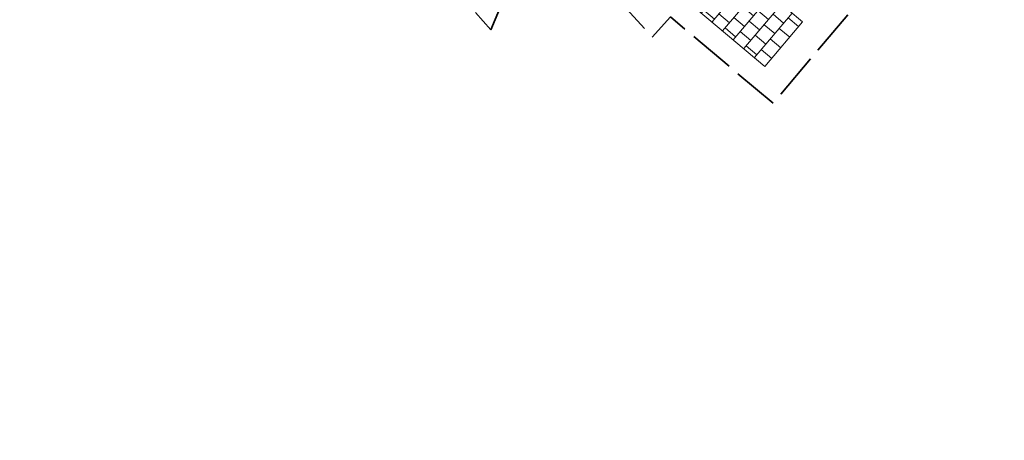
# Model space of a CAD drawing. Header units: metres. Extents: x 196674 to 197628, y 355499 to 356232.
# Tile 86 of 209: x 197183 to 197226, y 355616 to 355634. Entities that reach past the tile are written whole.
import ezdxf

# ---------------------------------------------------------------- set-up
doc = ezdxf.new("R2010")
doc.units = ezdxf.units.M
doc.linetypes.add('ZZ-SYSTEEMGRENS-SO', pattern=[5, 4, -1])
doc.layers.add('N-WE-VH-HULPLIJN-G', color=40, linetype='Continuous', lineweight=5, plot=False)
for name, color, linetype, lineweight in [('N-WE-VH-KANTOPSLUITING_ACHTERKANTBAND-G', 50, 'Continuous', 18), ('N-WE-VH-MATERIAALGRENS-G', 7, 'Continuous', 13), ('N-WE-VH-OPENVERHARDING_TEGEL_300x300_TROTTOIR-A', 251, 'Continuous', 15)]:
    doc.layers.add(name, color=color, linetype=linetype, lineweight=lineweight)
doc.layers.add('X-XX-AL-GRENS_SYSTEEMGRENS-G', color=7, linetype='ZZ-SYSTEEMGRENS-SO', lineweight=35, true_color=0xd60036)

msp = doc.modelspace()

# ---------------------------------------------------------------- hatches: boundary and pattern name
at = {"layer": 'N-WE-VH-OPENVERHARDING_TEGEL_300x300_TROTTOIR-A'}
h = msp.add_hatch(dxfattribs=at)
h.set_pattern_fill('AVH-TEGEL_300X300_HALFST', color=256, scale=2, angle=319.8349576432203, pattern_type=2)
h.set_pattern_definition([(319.8349576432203, (0, 0), (0.6520112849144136, -0.1577380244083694), [0.6, -0.6]), (49.83495764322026, (0, 0), (-0.4585138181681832, 0.386994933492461), [])])
edge = h.paths.add_edge_path()
edge.add_line((197208.2150284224, 355641.1695808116), (197206.226, 355639.036))
edge.add_line((197206.226, 355639.036), (197210.345, 355634.472))
edge.add_line((197210.345, 355634.472), (197211.0133686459, 355635.2639088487))
edge.add_line((197211.0133686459, 355635.2639088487), (197215.2250296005, 355631.7091819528))
edge.add_line((197215.2250296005, 355631.7091819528), (197216.8535922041, 355633.6387122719))
edge.add_line((197216.8535922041, 355633.6387122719), (197213.7487819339, 355636.2597383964))
edge.add_arc((197310.6696352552, 355751.0700632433), 150.2499999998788, 227.0081578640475, 229.8295321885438, ccw=False)

# ---------------------------------------------------------------- linework, layer by layer
at = {"layer": 'N-WE-VH-HULPLIJN-G', "flags": 128}
msp.add_lwpolyline([(197208.2150284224, 355641.1695808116), (197206.226, 355639.036), (197210.345, 355634.472), (197211.0133686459, 355635.2639088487), (197215.2250296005, 355631.7091819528), (197216.8535922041, 355633.6387122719), (197213.7487819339, 355636.2597383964, -0.01231118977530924)], format="xyb", close=True, dxfattribs=at)
msp.add_lwpolyline([(197206.226, 355639.036), (197210.345, 355634.472), (197211.0133686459, 355635.2639088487), (197215.2250296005, 355631.7091819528)], dxfattribs=at)
at = {"layer": 'N-WE-VH-KANTOPSLUITING_ACHTERKANTBAND-G', "flags": 128}
msp.add_lwpolyline([(197216.8535922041, 355633.6387122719), (197213.748781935, 355636.2597383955, -0.0703024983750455), (197185.7323702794, 355667.6090404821, -0.0703024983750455)], format="xyb", dxfattribs=at)
at = {"layer": 'N-WE-VH-MATERIAALGRENS-G', "flags": 128}
msp.add_lwpolyline([(197215.2250296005, 355631.7091819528), (197216.8535922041, 355633.6387122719)], dxfattribs=at)
at = {"layer": 'X-XX-AL-GRENS_SYSTEEMGRENS-G', "ltscale": 0.5, "flags": 128}
msp.add_lwpolyline([(197173.0845801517, 355664.4267221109), (197172.678291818, 355658.1040395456), (197176.2062336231, 355657.9276386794), (197179.6585214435, 355660.8258546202), (197196.8460500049, 355641.1849859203), (197196.618113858, 355640.9851655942), (197203.3658004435, 355633.2880423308), (197204.598351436, 355636.2035375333), (197206.181120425, 355637.5931654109), (197210.3450714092, 355632.9793581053), (197211.1344663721, 355633.8542043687), (197215.577003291, 355630.1111014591), (197222.812057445, 355638.6980935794), (197225.7729980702, 355636.1981525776), (197252.4997837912, 355613.6295939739), (197256.3974516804, 355618.2471244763), (197230.4350738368, 355640.1698336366), (197234.5465854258, 355645.0395252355), (197230.9951246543, 355648.102425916), (197227.7363916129, 355651.014992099), (197227.7150354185, 355650.9915016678), (197227.3858924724, 355651.2966605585), (197230.5297411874, 355654.3837220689), (197222.7747070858, 355662.5864016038), (197213.3031688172, 355673.0409596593), (197208.7438719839, 355679.5515306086), (197204.6678372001, 355688.2834966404), (197202.9207222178, 355693.3147658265), (197202.5296188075, 355695.8358091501), (197209.2561496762, 355696.7388380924), (197208.765603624, 355699.4053961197), (197208.8375775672, 355699.4157603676), (197208.4960738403, 355702.0476424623), (197209.7550059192, 355702.1614664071), (197209.6289773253, 355703.3557373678), (197209.431316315, 355705.9322142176), (197209.3853665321, 355708.5054020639), (197209.4909423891, 355711.0763696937), (197209.825975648, 355714.406320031), (197209.1003553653, 355714.700446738), (197209.2732684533, 355715.2254737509), (197208.7827839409, 355715.4092287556), (197209.8333840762, 355718.2914021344), (197204.6571410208, 355720.1605124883), (197206.9259623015, 355726.3911903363), (197207.3755778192, 355727.6258113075), (197205.6951706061, 355728.2354618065), (197201.970541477, 355729.6509828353, -0.03199396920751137), (197199.2658455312, 355725.4928494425), (197194.4988616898, 355729.2364659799), (197191.8020115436, 355731.3330088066), (197190.6829954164, 355730.2418318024), (197188.9323846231, 355731.7580333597, 0.01582069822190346), (197191.308975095, 355733.798286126), (197190.5246250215, 355734.700084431), (197189.8547559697, 355735.4391273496), (197188.5065648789, 355737.3969406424), (197188.3768484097, 355737.5504837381), (197186.2264232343, 355740.6599554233), (197185.4143065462, 355740.8273772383), (197177.0047230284, 355735.000759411), (197161.0308464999, 355735.7499021), (197143.9921317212, 355736.546230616), (197117.3114725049, 355737.8750504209), (197104.5701917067, 355738.4152468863), (197089.3270001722, 355739.2400485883), (197089.4979420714, 355743.4763910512), (197087.6423294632, 355744.6045541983), (197087.2320594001, 355744.8539874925), (197086.4302028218, 355745.4612094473), (197085.6301577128, 355746.0670596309), (197084.2515270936, 355747.3631431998), (197083.0033431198, 355748.790046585), (197081.9521148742, 355750.2640411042), (197081.052108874, 355751.8364435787), (197080.680597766, 355752.6629727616), (197080.3089695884, 355753.4897623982), (197079.7287775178, 355755.2084983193), (197079.3027229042, 355757.0287405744), (197079.0552433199, 355758.8767777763), (197078.9881413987, 355760.748092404), (197079.0484954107, 355761.6954089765), (197079.4901165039, 355761.5482019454), (197081.8987959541, 355767.3947458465), (197083.4122910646, 355769.9863346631), (197084.9290730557, 355772.1438856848), (197085.2777218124, 355772.6391357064), (197085.9504292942, 355773.4546849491), (197087.2615113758, 355775.0451778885), (197089.4568843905, 355777.2328139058), (197092.7058230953, 355779.8115121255), (197090.7255592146, 355782.8612331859), (197090.5279328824, 355783.1655891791), (197094.0593130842, 355784.7965387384), (197089.240221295, 355793.944965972), (197079.8514273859, 355789.6587774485), (197073.1066642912, 355808.1301448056), (197062.6964714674, 355839.0387078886), (197050.201550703, 355834.8591941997), (197054.256388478, 355823.4068109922), (197060.9054150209, 355805.9824325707), (197064.0917084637, 355798.9340248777), (197065.6061934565, 355785.3714584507), (197066.4118943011, 355778.1591798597), (197064.2976158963, 355775.7696807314), (197061.8930028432, 355773.065075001), (197059.8798242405, 355770.937906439), (197059.567781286, 355770.7063368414), (197054.395078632, 355766.8676324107), (197050.1449273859, 355764.4954855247), (197046.646028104, 355763.2036366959), (197046.6485450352, 355763.1967402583), (197042.8018864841, 355761.7681380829), (197042.6247659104, 355761.7025895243), (197032.2172606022, 355760.2665015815), (197022.1724443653, 355758.1057256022), (197022.1490316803, 355758.1349914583), (197018.4791559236, 355757.3507739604), (197017.1834583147, 355757.8590001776), (197013.9320116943, 355762.4906063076), (197012.2359937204, 355764.9334332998), (197011.548662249, 355765.9454268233), (197009.5874376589, 355768.7952768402), (197008.1879451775, 355770.6627745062), (197008.1739746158, 355770.651876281), (197004.3621297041, 355775.7021426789), (197000.7500667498, 355780.6711859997), (196997.3281167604, 355785.4310589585), (196992.0624097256, 355792.5561596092), (196987.5636689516, 355799.6503659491), (196980.2918957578, 355812.3582609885), (196971.7451011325, 355828.1610038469), (196956.4456734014, 355821.2458726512), (196960.0166344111, 355812.4100996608), (196962.4976294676, 355807.0886023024, -0.6085831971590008), (196961.4131292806, 355806.2394416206), (196970.6320923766, 355792.5786144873), (196976.225457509, 355784.303374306), (196982.879968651, 355776.9163582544), (196982.5041383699, 355776.476222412), (196987.7472751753, 355765.3430715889), (196990.3620391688, 355759.9089379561), (196989.6128942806, 355758.3801676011), (196986.801356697, 355757.089894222), (196981.5916446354, 355758.3619052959), (196976.4931413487, 355759.6093032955), (196973.9250311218, 355760.2238822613), (196971.9270970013, 355760.7020113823), (196970.093883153, 355761.1263081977), (196965.2690985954, 355762.243003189), (196955.7026120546, 355764.457163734), (196954.8259486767, 355764.7114400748), (196955.7288446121, 355765.5914382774), (196946.4199106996, 355767.8862061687), (196945.5109518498, 355767.0898728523), (196943.3561815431, 355767.6616250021), (196942.0243707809, 355768.0150110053), (196940.699224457, 355768.3753913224), (196937.911680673, 355769.161377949), (196937.9158913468, 355769.1720679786), (196934.1448626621, 355770.5833311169), (196931.0328001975, 355771.949971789), (196928.1497259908, 355773.3159879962), (196926.2238803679, 355774.3657393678), (196926.7008714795, 355775.2077771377), (196923.9720996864, 355776.8118532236), (196922.1171638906, 355777.9575551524), (196917.5440237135, 355780.8012867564), (196917.0166342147, 355779.9474843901), (196915.4224701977, 355780.9309636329), (196913.0167641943, 355782.4772167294), (196912.757872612, 355782.6539056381), (196911.190523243, 355783.7714957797), (196908.5042566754, 355786.2619442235), (196907.2206986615, 355787.4460719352), (196905.8442773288, 355789.1071714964), (196903.2522146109, 355793.7425243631), (196899.3236920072, 355801.1348770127), (196896.7844047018, 355806.8801932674), (196892.3931631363, 355816.7971943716), (196889.396342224, 355823.7408055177), (196885.4294056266, 355833.1531130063), (196886.3148759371, 355833.6745129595), (196885.0357126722, 355834.4994199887), (196884.9096875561, 355834.6903417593), (196883.5318420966, 355838.2464489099), (196881.8574062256, 355842.456115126), (196879.7964254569, 355847.3435551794), (196879.5508475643, 355847.9274201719), (196877.9207976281, 355851.9810838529), (196875.2708346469, 355858.5729917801), (196872.6243587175, 355865.1536886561), (196870.4789281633, 355870.5362599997), (196868.3870366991, 355875.7889875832), (196865.3800609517, 355883.3409266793), (196863.5295936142, 355887.9873007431), (196863.4110328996, 355888.2849971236), (196862.7400305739, 355889.9711056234), (196863.0622626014, 355890.0962442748), (196861.3970005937, 355894.1395962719), (196861.4037374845, 355894.142038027), (196859.229652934, 355899.4431236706), (196859.0298403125, 355899.3580359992), (196858.8952095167, 355899.696553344), (196858.3959365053, 355900.9492390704), (196849.546747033, 355923.1807260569), (196850.1922005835, 355924.6939033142), (196860.258528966, 355928.6657372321), (196869.5490503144, 355931.0234685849), (196873.3453938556, 355931.8019435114), (196886.2438454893, 355935.4284136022), (196898.3098795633, 355938.5764862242), (196898.3110943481, 355938.5724965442), (196903.1917021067, 355939.7712405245), (196904.7097162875, 355939.0568809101), (196905.0282216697, 355938.2924679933), (196909.0130922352, 355939.952830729), (196908.2642147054, 355942.2627148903), (196902.9799573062, 355958.738663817), (196902.4497829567, 355960.2008490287), (196901.8115777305, 355961.6192158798), (196900.9680556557, 355963.3204536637), (196898.0063144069, 355968.7541705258), (196894.5625896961, 355975.3226559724), (196892.3896866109, 355979.4813913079), (196888.5416758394, 355987.5664713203), (196887.4815956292, 355987.0834539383), (196885.6442474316, 355986.3271839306), (196885.5076204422, 355986.6344104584), (196873.7642690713, 355982.4273955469), (196860.8311621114, 355977.7025315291), (196860.6501748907, 355978.1868262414), (196859.8859481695, 355980.2917607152), (196853.3128873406, 355977.7107309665), (196853.73029577, 355976.6477246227), (196849.4907683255, 355974.9886047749), (196849.0872389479, 355976.0301083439), (196843.9608105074, 355973.9918913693), (196837.8119168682, 355989.4043746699), (196834.5901124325, 355988.2958011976), (196829.2277835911, 355986.0429299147), (196828.1156368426, 355985.4996470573), (196826.3328622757, 355984.7522034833), (196824.2538081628, 355989.7933135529), (196823.3493071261, 355989.4238303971), (196821.5217528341, 355993.9636112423), (196822.4415567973, 355994.327010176), (196811.4142395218, 356022.6098143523), (196811.1941616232, 356022.5241126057), (196809.0787073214, 356027.7608173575), (196808.1570951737, 356027.399245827), (196802.10045471, 356042.8370581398), (196803.0324375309, 356043.2047289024), (196801.2251267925, 356047.7859519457), (196800.9629805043, 356047.6825342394), (196799.5580754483, 356051.2186581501), (196798.9326303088, 356050.9700967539), (196795.7620501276, 356058.7913388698), (196785.962956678, 356083.7526770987), (196782.5256602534, 356092.3853087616), (196783.4607012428, 356092.7526788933), (196781.019036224, 356098.8045971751), (196780.1137519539, 356098.4428009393), (196778.7301102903, 356101.9178165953), (196774.5320198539, 356112.348299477), (196772.2902714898, 356117.515377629), (196776.44078803, 356119.079716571), (196791.849465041, 356131.7811384), (196790.0748953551, 356134.2200693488), (196802.0204483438, 356142.8516660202), (196802.0676224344, 356142.8083428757), (196807.6543048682, 356146.8198669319), (196821.3261595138, 356152.9520820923), (196824.118863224, 356147.8038902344), (196826.9348279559, 356140.6494155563), (196826.9667213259, 356140.5675271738), (196829.5085456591, 356133.5350799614), (196829.5777539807, 356133.3434260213), (196832.2898444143, 356127.7055041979), (196833.7548698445, 356124.6604513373), (196834.9901440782, 356122.0931766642), (196835.0225480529, 356122.0325953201), (196835.1990731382, 356121.7003128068), (196837.0506620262, 356117.8328811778), (196837.4462851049, 356117.0125892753), (196839.1926216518, 356113.3926815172), (196841.4323661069, 356114.511984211), (196841.8392721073, 356113.6336860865), (196848.0955434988, 356116.517072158), (196847.6769788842, 356117.425259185), (196852.5147321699, 356119.6548795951), (196850.4481800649, 356123.3458274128), (196845.5717484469, 356132.2801574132), (196843.8176550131, 356136.7414412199), (196842.4688873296, 356140.1178663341), (196840.0819394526, 356146.0228419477), (196839.9684512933, 356146.3257976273), (196837.6473192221, 356152.5214195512), (196836.4018865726, 356158.1741344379), (196834.8989662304, 356157.8391461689), (196833.0580044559, 356165.8451506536), (196834.6039987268, 356166.1812686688), (196833.231549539, 356172.4004655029), (196818.5547710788, 356168.2850407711), (196819.0904617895, 356165.4031631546), (196818.6774567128, 356164.7734485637), (196805.8544307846, 356160.1790812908), (196763.847697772, 356130.3813046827), (196763.5509762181, 356130.4127969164), (196762.5818188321, 356130.5249803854), (196761.7183121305, 356129.7086118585, 0.04730650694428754), (196752.2297252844, 356136.4176360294), (196747.6793319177, 356140.070134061), (196742.0814451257, 356144.4630395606), (196738.7537234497, 356147.2546337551), (196734.7560397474, 356150.8499354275), (196729.666907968, 356145.2019173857), (196729.4110213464, 356144.9179294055), (196728.5373751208, 356145.25504501), (196726.9098917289, 356145.8830452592), (196726.6614752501, 356145.2392657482), (196726.5077088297, 356145.3668838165), (196724.5966113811, 356147.0002316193), (196723.2386024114, 356148.3499242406), (196720.9989937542, 356150.8008754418), (196719.8259691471, 356152.0571855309), (196717.8551161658, 356153.8806850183), (196716.3066054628, 356155.1783671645), (196713.4920412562, 356157.0380855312), (196712.711518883, 356157.526736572), (196710.5865978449, 356158.6597682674), (196709.0460740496, 356159.8798850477, -0.1436820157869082), (196707.9944026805, 356162.614189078), (196707.7956403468, 356165.0395700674), (196705.255843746, 356165.9921554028), (196703.9080476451, 356165.8817021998), (196704.296213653, 356161.5859622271), (196704.322643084, 356161.4572245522), (196699.9945406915, 356161.1598107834), (196700.4765585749, 356140.6409319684, -0.8375811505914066), (196697.1042396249, 356117.7401990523), (196690.2804314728, 356092.1839640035, 0.01148923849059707), (196682.1238954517, 356058.6533288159), (196678.2447453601, 356040.9444071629), (196676.8078900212, 356034.3849397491), (196676.7367004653, 356034.0373672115), (196673.76097036, 356020.1679628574), (196685.4972137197, 356017.0123139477), (196688.4141098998, 356023.4875724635), (196684.7023326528, 356025.1594317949), (196684.8709302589, 356032.3200466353), (196686.954459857, 356036.67925281), (196701.2270857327, 356066.3816892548), (196697.4228360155, 356068.2135735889), (196701.9253072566, 356087.990611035), (196702.113404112, 356090.4525884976), (196703.1938799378, 356090.1812386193), (196704.7481254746, 356094.7148607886), (196705.3277865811, 356095.9075069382), (196706.1690198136, 356096.9042763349), (196707.142583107, 356097.5850231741), (196708.3354430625, 356098.0646037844), (196709.2981925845, 356097.8962027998), (196710.1314496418, 356097.4912135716), (196711.0135994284, 356096.7398888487), (196711.613187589, 356094.6944549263), (196715.3306055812, 356098.6467015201), (196723.1713741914, 356104.959617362), (196732.8379125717, 356111.0407349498), (196733.3237033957, 356110.1763676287), (196733.395023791, 356110.047721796, 0.4142124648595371), (196734.754474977, 356109.6579975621), (196736.9542150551, 356108.9736747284, -0.02164444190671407), (196739.4192796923, 356107.5715157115, 0.0006306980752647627), (196739.4214182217, 356107.5701773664, -0.2262979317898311), (196739.4250952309, 356107.5644124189), (196739.8764398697, 356106.708415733), (196739.5816296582, 356106.4366577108), (196740.3007240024, 356104.7008456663), (196740.9509263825, 356104.9922062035), (196741.9809548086, 356103.0387080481), (196744.8395286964, 356104.2229286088, -0.3990416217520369), (196746.5871881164, 356103.5518771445), (196746.6513408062, 356103.3996378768), (196746.689370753, 356103.0266088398), (196746.4151777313, 356101.5848105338), (196747.429397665, 356101.3609511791), (196747.5333455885, 356101.2994572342), (196747.5384435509, 356101.2929342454), (196766.0705486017, 356056.7132555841), (196765.1623874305, 356056.3282861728), (196767.2394890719, 356051.1270879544), (196768.1793575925, 356051.5344794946), (196771.4711978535, 356043.8233024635), (196774.40164759, 356036.7635904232), (196774.0151730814, 356036.5839879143), (196774.7283105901, 356034.7171646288), (196775.4376722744, 356034.2825268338), (196775.853972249, 356033.3023071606), (196775.6600364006, 356032.5504327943), (196776.765634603, 356029.8908119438), (196776.718840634, 356029.8583752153), (196777.0974306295, 356028.7594125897), (196777.9658206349, 356027.7189745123), (196778.0591666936, 356026.3169710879), (196778.4461698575, 356025.4565066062), (196778.8262353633, 356024.4427094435), (196778.82622122, 356024.4427022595), (196778.8266270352, 356024.4416646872), (196779.3783198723, 356022.97006407), (196779.3990069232, 356022.9782259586), (196780.7255773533, 356019.5865020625), (196780.754093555, 356019.5982524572), (196782.2401021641, 356015.8367131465), (196783.4327975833, 356012.7766123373), (196782.5021506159, 356012.4159202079), (196784.7325956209, 356006.6609931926), (196786.038590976, 356007.1671596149), (196787.6956637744, 356002.99373992), (196787.5357676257, 356002.9336515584), (196788.527525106, 356000.4577747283), (196788.2725773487, 356000.3582829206), (196788.9724314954, 355999.1126709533), (196789.3908675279, 355998.5302971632), (196789.7536275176, 355998.0254125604), (196789.9147147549, 355996.5999778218), (196790.4410486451, 355995.4737364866), (196790.4469192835, 355995.47546678), (196790.6242366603, 355994.9662783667), (196790.9335315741, 355995.0883984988), (196793.8902314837, 355987.5860400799), (196793.7542048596, 355987.5476454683), (196795.505857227, 355983.2445885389), (196795.6242983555, 355983.312781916), (196796.991807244, 355979.8198586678), (196797.0047048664, 355979.7233568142), (196796.9933585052, 355979.6824914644), (196796.9669683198, 355979.6505170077), (196796.822975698, 355979.5766059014), (196795.3985459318, 355979.0322727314), (196797.1469514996, 355974.4569848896), (196797.1501836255, 355974.4582530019), (196795.4187218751, 355970.4877992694), (196796.2201695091, 355969.6560949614), (196797.0849824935, 355967.4537241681), (196798.9466017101, 355968.1847329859), (196800.5529653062, 355968.8170288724), (196800.6150046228, 355968.7023501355), (196800.8616512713, 355968.7744826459), (196801.6407865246, 355967.8232749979), (196801.6785991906, 355967.7771113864), (196801.6961792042, 355966.4146603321), (196801.7040832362, 355965.8020978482, 0.2098831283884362), (196802.0368526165, 355965.0700742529, 0.1229137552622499), (196802.0944480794, 355964.5891732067), (196802.9107575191, 355962.4451987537), (196803.0986146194, 355962.5296289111, 0.04929694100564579), (196803.2118388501, 355962.3687718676), (196804.3748923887, 355961.0206686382), (196804.4152792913, 355960.973855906), (196804.4401436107, 355960.2826278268), (196804.4459236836, 355960.1212617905), (196803.9148513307, 355960.1157297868), (196805.8237591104, 355955.3454282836), (196806.4277367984, 355955.633371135), (196806.6532355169, 355955.5186944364), (196807.0270248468, 355954.5686016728), (196806.896691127, 355954.2200849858), (196806.3685258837, 355953.9064868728), (196808.2467157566, 355949.1968786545), (196809.0713129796, 355949.5131897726), (196810.7611227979, 355945.21653999), (196812.8164223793, 355939.9905657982), (196815.7958787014, 355932.7153467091), (196817.2786866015, 355929.1286764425), (196819.2233460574, 355924.3463577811), (196820.974699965, 355919.8030463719), (196821.7022264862, 355917.7120897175), (196822.8275510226, 355914.9902061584), (196826.5518493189, 355905.5439142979), (196827.5083210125, 355903.1053161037), (196827.5308293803, 355903.1196992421), (196828.5703350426, 355900.3870734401, 0.1057314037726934), (196828.7975064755, 355900.0358952, 0.1359501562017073), (196828.9295866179, 355899.5185573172), (196829.4561675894, 355898.5993144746), (196829.938950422, 355897.0408730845, 0.1142322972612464), (196830.1661458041, 355896.6512290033, 0.1021066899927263), (196830.23636084, 355896.2531616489), (196830.8234352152, 355894.775179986, 0.09413674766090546), (196831.0235326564, 355894.4601106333, 0.07582889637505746), (196831.0699955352, 355894.1621297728), (196831.3336353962, 355893.3277624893), (196830.5490288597, 355891.650566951), (196830.730654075, 355891.1774844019), (196831.6305612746, 355889.0373983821), (196832.1718899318, 355888.9724389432), (196833.8661398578, 355884.6967749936), (196833.0916363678, 355884.3898747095), (196834.2334853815, 355881.5063921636), (196835.7340846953, 355881.0039957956), (196836.3963712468, 355880.6373454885), (196840.5779483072, 355870.1214583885), (196841.1998491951, 355870.3833319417), (196841.8607508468, 355868.7841549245), (196841.3542408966, 355868.5492854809), (196842.9471889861, 355864.5225379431), (196843.474497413, 355864.7627851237), (196844.0946204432, 355863.1667495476), (196843.4777571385, 355862.8872750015), (196845.6058022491, 355857.295932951), (196845.6591832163, 355857.3179956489), (196848.9573390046, 355849.3870718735), (196849.4691744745, 355849.5945842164), (196850.1900661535, 355847.7561027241), (196849.7024440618, 355847.5164343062), (196851.7354952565, 355842.3219023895), (196851.9803218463, 355841.6963600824), (196852.2130822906, 355841.1927849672), (196852.6975573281, 355840.1446276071), (196853.8314006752, 355837.546665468), (196857.1022606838, 355828.931799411), (196857.1021774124, 355828.9317655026), (196857.104474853, 355828.9259676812), (196857.5027287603, 355827.8770374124), (196857.5177064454, 355827.8831363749), (196859.2608649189, 355823.4841013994, 0.1197895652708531), (196859.5336863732, 355823.098470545, 0.1217854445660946), (196859.5998818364, 355822.6230344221), (196860.3813539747, 355820.6705579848), (196861.5845120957, 355817.6645162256), (196865.3571916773, 355808.1762108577), (196866.650424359, 355804.9223955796), (196866.9894190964, 355804.0482756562), (196869.9609907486, 355796.3858853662), (196870.2417437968, 355795.6982130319), (196874.2597470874, 355785.8213624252), (196876.4751023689, 355779.9106257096), (196876.5248359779, 355779.9270586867), (196877.4783340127, 355777.609714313), (196877.4870572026, 355777.6127263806, 0.01261409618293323), (196879.1276028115, 355773.4671132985), (196880.5794819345, 355769.9265380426), (196879.4564760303, 355768.8985009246), (196871.5899269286, 355765.9267262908), (196874.6150694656, 355763.7405958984), (196870.7815163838, 355762.3431721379), (196871.1765744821, 355761.2637959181), (196873.4589399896, 355754.9534811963), (196873.8205499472, 355753.8743063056), (196877.933770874, 355755.2526192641), (196879.3161058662, 355751.4604592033), (196887.4423074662, 355755.0355723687), (196887.6524770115, 355755.1609821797), (196887.7433886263, 355755.192988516), (196887.8657880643, 355755.2134610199), (196887.9953583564, 355755.215742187), (196888.0352466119, 355755.2100166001), (196888.0806541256, 355755.194805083), (196888.1556229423, 355755.1569219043), (196888.2342456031, 355755.1058393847), (196888.2799178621, 355755.067193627), (196888.3187308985, 355755.0246841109), (196888.3560790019, 355754.9712798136), (196888.4037650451, 355754.8834089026), (196890.242957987, 355750.9480844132), (196890.4947138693, 355750.6026519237), (196890.4494791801, 355750.5430745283), (196891.628236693, 355748.1977836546), (196891.6577586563, 355747.9263099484), (196893.7087405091, 355743.5292781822), (196894.4921495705, 355741.852565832), (196896.872192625, 355740.7600377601), (196896.2575067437, 355739.8318439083), (196898.2715684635, 355738.9073148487), (196899.8509010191, 355738.4527733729), (196902.2825244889, 355737.7529374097), (196907.1457714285, 355736.3532654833), (196917.8474241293, 355733.273265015), (196918.1089377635, 355734.2346253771), (196926.0062285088, 355731.9296392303), (196927.0971120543, 355732.0253109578), (196927.2914126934, 355732.7211091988), (196949.25195892, 355726.9179402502), (196950.9690876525, 355725.7952060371), (196950.858498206, 355725.3568524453), (196952.0887336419, 355725.1461394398), (196952.8819526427, 355724.9555262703), (196952.8603227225, 355724.8954303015), (196952.056959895, 355721.6922553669), (196951.4518210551, 355719.279440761), (196959.2800080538, 355717.3161154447), (196960.8516613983, 355723.8815794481), (196967.4256969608, 355722.1306030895), (196973.9033481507, 355720.4361775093), (196977.8684934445, 355719.3989738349), (196980.4243569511, 355718.8238264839), (196993.7588386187, 355715.5105551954), (196994.7639516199, 355716.0034841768), (196994.9897167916, 355716.0545171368), (196996.5017647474, 355715.9488593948), (196997.3169796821, 355715.6092477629), (196997.9952041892, 355715.036856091), (196998.4610569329, 355714.3165586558), (196998.8408934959, 355713.1578975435), (196998.8373696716, 355713.1068020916), (196998.8026880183, 355712.6039181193), (196998.5054317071, 355711.57326714), (196998.967312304, 355710.0772094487), (197001.8739445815, 355710.9575141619), (197005.9055135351, 355697.924832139), (197007.9029397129, 355691.7178882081), (197012.9334617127, 355675.5491580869), (197017.8784535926, 355659.8034283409), (197019.9986344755, 355652.9868181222), (197022.5523518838, 355644.9202439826), (197025.6999454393, 355634.5227791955), (197025.7567598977, 355634.1895291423), (197025.7192859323, 355633.9168304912), (197025.6181435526, 355633.7020966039), (197025.4453286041, 355633.4758310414), (197025.195021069, 355633.3010221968), (197024.8842618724, 355633.1887622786), (197022.7809993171, 355632.7952119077), (197021.2249886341, 355633.6494658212), (197017.690051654, 355632.6264885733), (197017.7273360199, 355632.4752797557), (197014.1229230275, 355631.4103093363), (197014.0722671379, 355631.5493647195), (197010.0124796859, 355630.3545619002), (197006.5432104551, 355629.6017441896), (197006.5540181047, 355629.5513084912), (197001.1443281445, 355628.4894595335), (196999.2574320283, 355628.1228370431), (197001.9823300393, 355614.4304461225), (197003.2307288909, 355614.6849740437), (197003.6205128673, 355613.1185353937), (197004.006443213, 355611.2187676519), (197003.9614653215, 355611.2096196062), (197004.2119997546, 355610.206901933), (197004.3094756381, 355609.7270704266), (197004.3307955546, 355609.7314437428), (197004.8907984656, 355607.4901357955), (197029.380694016, 355613.7773555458), (197029.3841525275, 355613.7521287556), (197029.4775205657, 355613.7547588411), (197031.0334295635, 355607.6447371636), (197027.1484354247, 355606.7099934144), (197028.7114272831, 355600.2542212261), (197028.8948398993, 355600.3195751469), (197029.4531395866, 355598.0973388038), (197030.7251398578, 355593.0343377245), (197031.3437632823, 355590.5737261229), (197031.1685464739, 355590.5261238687), (197032.7880676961, 355584.152430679), (197036.6741025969, 355585.3719723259), (197038.212636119, 355579.409403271), (197038.2010121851, 355579.4060264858), (197038.2728747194, 355579.1493745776), (197038.1803194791, 355579.1132554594), (197039.3673898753, 355574.1879968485), (197040.0304268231, 355571.0320611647), (197040.88012635, 355567.656390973), (197041.2093863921, 355566.3427106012), (197041.6648791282, 355566.4332058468), (197042.8515333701, 355561.7517462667), (197043.1005016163, 355560.7271915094), (197044.6430261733, 355554.3201080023), (197045.6960009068, 355554.5759243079), (197046.0663295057, 355552.9632527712), (197063.3112487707, 355556.2858520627), (197062.5528863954, 355564.4253253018), (197069.6953954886, 355564.7548009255), (197074.0489944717, 355565.8013962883), (197074.0651927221, 355569.3434042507), (197066.8277845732, 355574.7719568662), (197065.569183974, 355592.4263893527), (197065.9890710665, 355592.2571108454), (197066.9647035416, 355591.9362835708), (197067.948629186, 355591.6804678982), (197069.8143987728, 355591.2835510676), (197070.9138968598, 355590.9670390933), (197072.0547459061, 355590.5568482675), (197073.3952542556, 355590.1721260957, -0.1152568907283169), (197081.1782353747, 355583.3636143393), (197088.1711537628, 355574.4210026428), (197092.5545327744, 355568.8154951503), (197099.4778845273, 355574.1657522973), (197101.0604109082, 355575.3887037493), (197095.3593342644, 355582.7660237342), (197094.9766501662, 355582.4665704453), (197094.8981522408, 355582.7529220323), (197094.2118387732, 355584.4945289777), (197092.7090311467, 355587.275688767), (197091.4245338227, 355588.9961585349), (197089.3067641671, 355591.1364624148), (197086.8976383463, 355592.962353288), (197085.5348704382, 355593.9300294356), (197077.2085234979, 355604.9027706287, -0.1058183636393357), (197071.6588760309, 355616.7440490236), (197070.2271579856, 355628.1527461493), (197068.8732504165, 355641.9015009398), (197068.754855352, 355648.6106856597), (197069.0445282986, 355655.8010382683), (197070.1813272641, 355663.7801162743), (197072.5559036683, 355674.3024406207), (197085.7316641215, 355673.7582615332), (197087.7834693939, 355674.5971967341), (197090.8065214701, 355674.4470028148), (197098.1397626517, 355681.0156148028), (197098.4240622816, 355685.9810240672), (197101.9406964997, 355685.7710316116), (197102.3433846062, 355697.078343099), (197156.4463787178, 355694.9579822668), (197156.2249856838, 355688.6267763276), (197150.0560632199, 355688.8424945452), (197149.8181020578, 355683.7954412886), (197156.0430107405, 355683.50194597), (197155.9434362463, 355681.3833071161), (197156.9940530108, 355681.3047563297), (197158.577914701, 355681.1016482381), (197160.1073547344, 355680.7434348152), (197161.7057278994, 355680.1852727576), (197163.2304949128, 355679.453872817), (197164.6201168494, 355678.5906370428), (197165.2392169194, 355678.1079641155), (197164.835822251, 355677.6446703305), (197163.4881835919, 355676.095416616), (197166.6344331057, 355672.654307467), (197167.6288975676, 355673.3756308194), (197167.9025847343, 355672.918075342), (197168.564826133, 355671.7474093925), (197169.0719519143, 355670.160087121), (197169.4840139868, 355668.6115914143), (197169.5948482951, 355667.1735395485), (197169.7172811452, 355664.6284666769), (197173.0845635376, 355664.4267231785)], format="xyb", dxfattribs=at)

doc.saveas('drawing.dxf')
